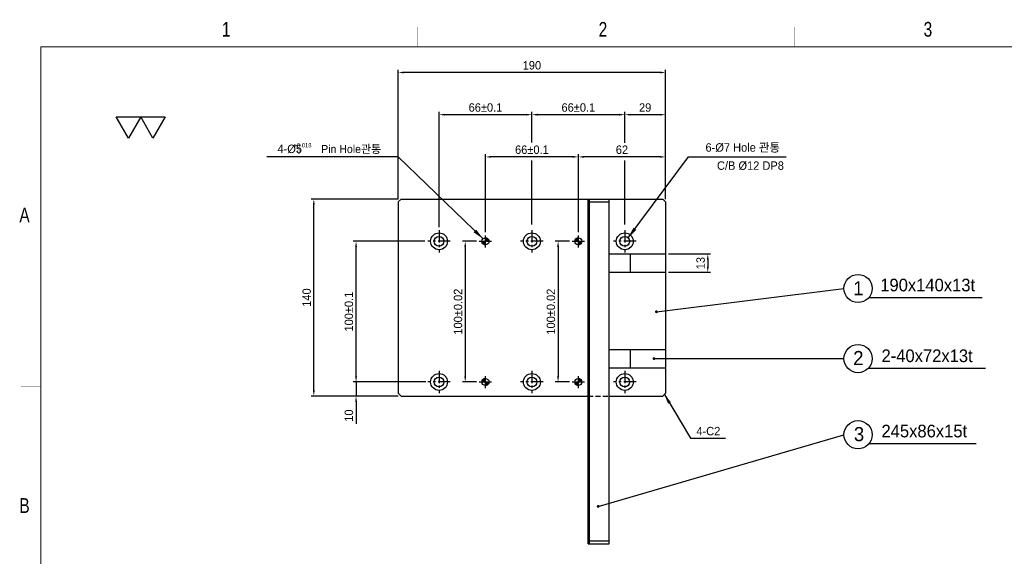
# Model space of a CAD drawing. Extents: x 2119 to 3465, y 864 to 1809.
# Tile 2 of 4: x 2119 to 2819, y 1428 to 1809. Entities that reach past the tile are written whole.
import ezdxf
from ezdxf.enums import TextEntityAlignment as Align

# ---------------------------------------------------------------- set-up
doc = ezdxf.new("R2010")
doc.units = 0
doc.header["$LTSCALE"] = 7
doc.header["$MEASUREMENT"] = 0
doc.linetypes.add('CENTER', pattern=[2, 1.25, -0.25, 0.25, -0.25])
doc.linetypes.add('DASHED', pattern=[0.75, 0.5, -0.25])
doc.layers.get('0').update_dxf_attribs({"linetype": 'CONTINUOUS'})
doc.layers.get('DEFPOINTS').update_dxf_attribs({"linetype": 'CONTINUOUS'})
for name, color, linetype in [('3', 4, 'CONTINUOUS'), ('CEN', 3, 'CENTER'), ('DIM', 4, 'CONTINUOUS'), ('DIMENSION', 4, 'CONTINUOUS'), ('HATCHLINE', 1, 'CONTINUOUS'), ('HID', 5, 'DASHED')]:
    doc.layers.add(name, color=color, linetype=linetype)
doc.styles.get("Standard").update_dxf_attribs({"font": 'Gulim.ttf'})
doc.dimstyles.new('A3', dxfattribs={"dimscale": 2, "dimtxt": 3, "dimasz": 2, "dimexe": 1, "dimexo": 1, "dimgap": 1, "dimtad": 1, "dimdec": 4, "dimdsep": 46, "dimtxsty": 'Standard', "dimcen": 2.5, "dimclrd": 4, "dimclre": 4, "dimclrt": 9, "dimazin": 2, "dimtfac": 1, "dimtdec": 4, "dimtmove": 0, "dimatfit": 3, "dimfxl": 0, "dimtolj": 1, "dimarcsym": 0})

# ---------------------------------------------------------------- blocks, each defined once
blk = doc.blocks.new('A3-DJ')
at = {"const_width": 0.2}
for points in [[(30, 269), (410, 269)], [(30, 269), (30, 10)]]:
    blk.add_lwpolyline(points, dxfattribs=at)
at = {"layer": '3', "const_width": 0.05}
for points in [[(106.5, 273), (106.5, 269)], [(183, 273), (183, 269)], [(26, 200), (30, 200)]]:
    blk.add_lwpolyline(points, dxfattribs=at)
at = {"layer": '3', "width": 0.8}
for s, p in [('1', (67.68, 272.54)), ('2', (144.18, 272.54)), ('3', (210.18, 272.54)), ('A', (26.72, 234.81)), ('B', (26.72, 175.81))]:
    blk.add_text(s, height=3, dxfattribs=at).set_placement(p, align=Align.MIDDLE)
blk = doc.blocks.new('A$C35ED56C0')
at = {"layer": 'DIM'}
for points in [[(0, 13.51), (15.6, 13.51), (7.8, 0)], [(15.6, 13.51), (31.2, 13.51), (23.4, 0)]]:
    blk.add_lwpolyline(points, close=True, dxfattribs=at)
blk = doc.blocks.new('*D80')
at = {"layer": 'DEFPOINTS', "color": 0}
for p in [(2388.44, 1771.86), (2388.44, 1679.86), (2578.44, 1679.86)]:
    blk.add_point(p, dxfattribs=at)
at = {"layer": 'DIMENSION', "color": 4, "lineweight": -2}
for p, q in [((2388.44, 1681.86), (2388.44, 1773.86)), ((2574.44, 1771.86), (2392.44, 1771.86)), ((2578.44, 1681.86), (2578.44, 1773.86))]:
    blk.add_line(p, q, dxfattribs=at)
at = {"layer": 'DIMENSION', "color": 4}
for points in [[(2392.44, 1772.52), (2392.44, 1771.19), (2388.44, 1771.86)], [(2574.44, 1772.52), (2574.44, 1771.19), (2578.44, 1771.86)]]:
    blk.add_solid(points, dxfattribs=at)
at = {"layer": 'DIMENSION', "color": 9, "insert": (2483.44, 1776.94), "char_height": 6, "attachment_point": 5}
blk.add_mtext('\\A1;190', dxfattribs=at)
blk = doc.blocks.new('*D81')
at = {"layer": 'DEFPOINTS', "color": 0}
for p in [(2417.44, 1741.86), (2417.44, 1659.86), (2483.44, 1659.86)]:
    blk.add_point(p, dxfattribs=at)
at = {"layer": 'DIMENSION', "color": 4, "lineweight": -2}
for p, q in [((2417.44, 1661.86), (2417.44, 1743.86)), ((2479.44, 1741.86), (2421.44, 1741.86))]:
    blk.add_line(p, q, dxfattribs=at)
at = {"layer": 'DIMENSION', "color": 4}
for points in [[(2421.44, 1742.52), (2421.44, 1741.19), (2417.44, 1741.86)], [(2479.44, 1742.52), (2479.44, 1741.19), (2483.44, 1741.86)]]:
    blk.add_solid(points, dxfattribs=at)
at = {"layer": 'DIMENSION', "color": 9, "insert": (2450.44, 1746.94), "char_height": 6, "attachment_point": 5}
blk.add_mtext('\\A1;66±0.1', dxfattribs=at)
blk = doc.blocks.new('*D82')
at = {"layer": 'DEFPOINTS', "color": 0}
for p in [(2483.44, 1741.86), (2483.44, 1720.1), (2549.44, 1659.86)]:
    blk.add_point(p, dxfattribs=at)
at = {"layer": 'DIMENSION', "color": 4, "lineweight": -2}
for p, q in [((2483.44, 1722.1), (2483.44, 1743.86)), ((2545.44, 1741.86), (2487.44, 1741.86))]:
    blk.add_line(p, q, dxfattribs=at)
at = {"layer": 'DIMENSION', "color": 4}
for points in [[(2487.44, 1742.52), (2487.44, 1741.19), (2483.44, 1741.86)], [(2545.44, 1742.52), (2545.44, 1741.19), (2549.44, 1741.86)]]:
    blk.add_solid(points, dxfattribs=at)
at = {"layer": 'DIMENSION', "color": 9, "insert": (2516.44, 1746.94), "char_height": 6, "attachment_point": 5}
blk.add_mtext('\\A1;66±0.1', dxfattribs=at)
blk = doc.blocks.new('*D83')
at = {"layer": 'DEFPOINTS', "color": 0}
for p in [(2549.44, 1741.86), (2549.44, 1719.79), (2578.44, 1679.86)]:
    blk.add_point(p, dxfattribs=at)
at = {"layer": 'DIMENSION', "color": 4, "lineweight": -2}
for p, q in [((2549.44, 1721.79), (2549.44, 1743.86)), ((2578.44, 1681.86), (2578.44, 1743.86)), ((2574.44, 1741.86), (2553.44, 1741.86))]:
    blk.add_line(p, q, dxfattribs=at)
at = {"layer": 'DIMENSION', "color": 4}
for points in [[(2553.44, 1742.52), (2553.44, 1741.19), (2549.44, 1741.86)], [(2574.44, 1742.52), (2574.44, 1741.19), (2578.44, 1741.86)]]:
    blk.add_solid(points, dxfattribs=at)
at = {"layer": 'DIMENSION', "color": 9, "insert": (2563.94, 1746.93), "char_height": 6, "attachment_point": 5}
blk.add_mtext('\\A1;29', dxfattribs=at)
blk = doc.blocks.new('*D84')
at = {"layer": 'DEFPOINTS', "color": 0}
for p in [(2450.44, 1711.86), (2450.44, 1656.36), (2516.44, 1656.36)]:
    blk.add_point(p, dxfattribs=at)
at = {"layer": 'DIMENSION', "color": 4, "lineweight": -2}
for p, q in [((2450.44, 1658.36), (2450.44, 1713.86)), ((2512.44, 1711.86), (2454.44, 1711.86))]:
    blk.add_line(p, q, dxfattribs=at)
at = {"layer": 'DIMENSION', "color": 4}
for points in [[(2454.44, 1712.52), (2454.44, 1711.19), (2450.44, 1711.86)], [(2512.44, 1712.52), (2512.44, 1711.19), (2516.44, 1711.86)]]:
    blk.add_solid(points, dxfattribs=at)
at = {"layer": 'DIMENSION', "color": 9, "insert": (2483.44, 1716.94), "char_height": 6, "attachment_point": 5}
blk.add_mtext('\\A1;66±0.1', dxfattribs=at)
blk = doc.blocks.new('*D85')
at = {"layer": 'DEFPOINTS', "color": 0}
for p in [(2578.44, 1642.86), (2578.44, 1629.86), (2608.44, 1629.86)]:
    blk.add_point(p, dxfattribs=at)
at = {"layer": 'DIMENSION', "color": 4, "lineweight": -2}
for p, q in [((2580.44, 1642.86), (2610.44, 1642.86)), ((2608.44, 1638.86), (2608.44, 1633.86)), ((2580.44, 1629.86), (2610.44, 1629.86))]:
    blk.add_line(p, q, dxfattribs=at)
at = {"layer": 'DIMENSION', "color": 4}
for points in [[(2607.77, 1638.86), (2609.11, 1638.86), (2608.44, 1642.86)], [(2607.77, 1633.86), (2609.11, 1633.86), (2608.44, 1629.86)]]:
    blk.add_solid(points, dxfattribs=at)
at = {"layer": 'DIMENSION', "color": 9, "insert": (2603.36, 1636.36), "char_height": 6, "attachment_point": 5, "rotation": 90}
blk.add_mtext('\\A1;13', dxfattribs=at)
blk = doc.blocks.new('*X36')
at = {"color": 0}
for p, q in [((294.87, 347.02), (297.3, 349.45)), ((294.87, 347.2), (297.13, 349.45)), ((294.87, 347.38), (296.95, 349.45)), ((294.87, 347.55), (296.77, 349.45)), ((294.87, 347.73), (296.6, 349.45)), ((294.87, 347.91), (296.42, 349.45)), ((294.87, 348.08), (296.24, 349.45)), ((294.87, 348.26), (296.07, 349.45)), ((294.87, 348.44), (295.89, 349.45)), ((294.87, 348.61), (295.71, 349.45)), ((294.87, 348.79), (295.54, 349.45)), ((294.87, 348.97), (295.36, 349.45)), ((294.87, 349.14), (295.18, 349.45)), ((294.87, 349.32), (295.01, 349.45)), ((294.98, 346.95), (297.37, 349.34)), ((295.18, 346.97), (297.36, 349.15)), ((295.39, 347.01), (297.32, 348.94)), ((295.63, 347.07), (297.26, 348.7)), ((295.91, 347.18), (297.15, 348.41)), ((296.34, 347.43), (296.9, 347.99))]:
    blk.add_line(p, q, dxfattribs=at)
blk = doc.blocks.new('*X35')
at = {"color": 0}
for p, q in [((292.37, 349.47), (294.85, 351.95)), ((292.38, 349.66), (294.67, 351.94)), ((292.41, 349.86), (294.47, 351.92)), ((292.45, 350.08), (294.24, 351.87)), ((292.53, 349.45), (294.87, 351.8)), ((292.54, 350.34), (293.98, 351.79)), ((292.69, 350.68), (293.65, 351.63)), ((292.71, 349.45), (294.87, 351.62)), ((292.88, 349.45), (294.87, 351.44)), ((293.06, 349.45), (294.87, 351.27)), ((293.24, 349.45), (294.87, 351.09)), ((293.41, 349.45), (294.87, 350.91)), ((293.59, 349.45), (294.87, 350.73)), ((293.77, 349.45), (294.87, 350.56)), ((293.94, 349.45), (294.87, 350.38)), ((294.12, 349.45), (294.87, 350.2)), ((294.3, 349.45), (294.87, 350.03)), ((294.47, 349.45), (294.87, 349.85)), ((294.65, 349.45), (294.87, 349.67)), ((294.83, 349.45), (294.87, 349.5))]:
    blk.add_line(p, q, dxfattribs=at)
blk = doc.blocks.new('*D86')
at = {"layer": 'DEFPOINTS', "color": 0}
for p in [(2516.44, 1711.86), (2578.44, 1679.86), (2516.44, 1656.36)]:
    blk.add_point(p, dxfattribs=at)
at = {"layer": 'DIMENSION', "color": 4, "lineweight": -2}
for p, q in [((2516.44, 1658.36), (2516.44, 1713.86)), ((2574.44, 1711.86), (2520.44, 1711.86)), ((2578.44, 1681.86), (2578.44, 1713.86))]:
    blk.add_line(p, q, dxfattribs=at)
at = {"layer": 'DIMENSION', "color": 4}
for points in [[(2520.44, 1712.52), (2520.44, 1711.19), (2516.44, 1711.86)], [(2574.44, 1712.52), (2574.44, 1711.19), (2578.44, 1711.86)]]:
    blk.add_solid(points, dxfattribs=at)
at = {"layer": 'DIMENSION', "color": 9, "insert": (2547.44, 1716.93), "char_height": 6, "attachment_point": 5}
blk.add_mtext('\\A1;62', dxfattribs=at)
blk = doc.blocks.new('*D87')
at = {"layer": 'DEFPOINTS', "color": 0}
for p in [(2358.44, 1551.86), (2410.14, 1551.86), (2390.44, 1541.86)]:
    blk.add_point(p, dxfattribs=at)
at = {"layer": 'DIMENSION', "color": 4, "lineweight": -2}
for p, q in [((2358.44, 1555.86), (2358.44, 1559.86)), ((2408.14, 1551.86), (2356.44, 1551.86)), ((2358.44, 1551.86), (2358.44, 1541.86)), ((2388.44, 1541.86), (2356.44, 1541.86)), ((2358.44, 1537.86), (2358.44, 1522.11))]:
    blk.add_line(p, q, dxfattribs=at)
at = {"layer": 'DIMENSION', "color": 4}
for points in [[(2357.77, 1555.86), (2359.11, 1555.86), (2358.44, 1551.86)], [(2357.77, 1537.86), (2359.11, 1537.86), (2358.44, 1541.86)]]:
    blk.add_solid(points, dxfattribs=at)
at = {"layer": 'DIMENSION', "color": 9, "insert": (2353.36, 1527.98), "char_height": 6, "attachment_point": 5, "rotation": 90}
blk.add_mtext('\\A1;10', dxfattribs=at)
blk = doc.blocks.new('*D88')
at = {"layer": 'DEFPOINTS', "color": 0}
for p in [(2328.44, 1681.86), (2390.44, 1681.86), (2390.44, 1541.86)]:
    blk.add_point(p, dxfattribs=at)
at = {"layer": 'DIMENSION', "color": 4, "lineweight": -2}
for p, q in [((2388.44, 1681.86), (2326.44, 1681.86)), ((2328.44, 1545.86), (2328.44, 1677.86)), ((2388.44, 1541.86), (2326.44, 1541.86))]:
    blk.add_line(p, q, dxfattribs=at)
at = {"layer": 'DIMENSION', "color": 4}
for points in [[(2327.77, 1677.86), (2329.11, 1677.86), (2328.44, 1681.86)], [(2327.77, 1545.86), (2329.11, 1545.86), (2328.44, 1541.86)]]:
    blk.add_solid(points, dxfattribs=at)
at = {"layer": 'DIMENSION', "color": 9, "insert": (2323.36, 1611.86), "char_height": 6, "attachment_point": 5, "rotation": 90}
blk.add_mtext('\\A1;140', dxfattribs=at)
blk = doc.blocks.new('*D56')
at = {"layer": 'DEFPOINTS', "color": 0}
for p in [(2512.04, 1651.86), (2502.04, 1551.86), (2512.04, 1551.86)]:
    blk.add_point(p, dxfattribs=at)
at = {"layer": 'DIMENSION', "color": 4, "lineweight": -2}
for p, q in [((2510.04, 1651.86), (2500.04, 1651.86)), ((2502.04, 1647.86), (2502.04, 1555.86)), ((2510.04, 1551.86), (2500.04, 1551.86))]:
    blk.add_line(p, q, dxfattribs=at)
at = {"layer": 'DIMENSION', "color": 4}
for points in [[(2501.37, 1647.86), (2502.71, 1647.86), (2502.04, 1651.86)], [(2501.37, 1555.86), (2502.71, 1555.86), (2502.04, 1551.86)]]:
    blk.add_solid(points, dxfattribs=at)
at = {"layer": 'DIMENSION', "color": 9, "insert": (2496.96, 1601.86), "char_height": 6, "attachment_point": 5, "rotation": 90}
blk.add_mtext('\\A1;100±0.02', dxfattribs=at)
blk = doc.blocks.new('*D57')
at = {"layer": 'DEFPOINTS', "color": 0}
for p in [(2358.44, 1651.86), (2409.44, 1651.86), (2409.44, 1551.86)]:
    blk.add_point(p, dxfattribs=at)
at = {"layer": 'DIMENSION', "color": 4, "lineweight": -2}
for p, q in [((2407.44, 1651.86), (2356.44, 1651.86)), ((2358.44, 1555.86), (2358.44, 1647.86)), ((2407.44, 1551.86), (2356.44, 1551.86))]:
    blk.add_line(p, q, dxfattribs=at)
at = {"layer": 'DIMENSION', "color": 4}
for points in [[(2357.77, 1647.86), (2359.11, 1647.86), (2358.44, 1651.86)], [(2357.77, 1555.86), (2359.11, 1555.86), (2358.44, 1551.86)]]:
    blk.add_solid(points, dxfattribs=at)
at = {"layer": 'DIMENSION', "color": 9, "insert": (2353.36, 1601.86), "char_height": 6, "attachment_point": 5, "rotation": 90}
blk.add_mtext('\\A1;100±0.1', dxfattribs=at)
blk = doc.blocks.new('*D58')
at = {"layer": 'DEFPOINTS', "color": 0}
for p in [(2446.04, 1651.86), (2436.04, 1551.86), (2446.04, 1551.86)]:
    blk.add_point(p, dxfattribs=at)
at = {"layer": 'DIMENSION', "color": 4, "lineweight": -2}
for p, q in [((2444.04, 1651.86), (2434.04, 1651.86)), ((2436.04, 1647.86), (2436.04, 1555.86)), ((2444.04, 1551.86), (2434.04, 1551.86))]:
    blk.add_line(p, q, dxfattribs=at)
at = {"layer": 'DIMENSION', "color": 4}
for points in [[(2435.37, 1647.86), (2436.71, 1647.86), (2436.04, 1651.86)], [(2435.37, 1555.86), (2436.71, 1555.86), (2436.04, 1551.86)]]:
    blk.add_solid(points, dxfattribs=at)
at = {"layer": 'DIMENSION', "color": 9, "insert": (2430.96, 1601.86), "char_height": 6, "attachment_point": 5, "rotation": 90}
blk.add_mtext('\\A1;100±0.02', dxfattribs=at)

msp = doc.modelspace()

# ---------------------------------------------------------------- linework, layer by layer
for p, q in [((2390.44019, 1681.85738), (2388.44019, 1679.85738)), ((2388.44019, 1679.85738), (2388.44019, 1543.85738)), ((2390.44019, 1681.85738), (2576.44019, 1681.85738)), ((2523.44019, 1436.85738), (2523.44019, 1681.85738)), ((2524.44019, 1436.85738), (2524.44019, 1681.85738)), ((2524.44019, 1679.85738), (2538.44019, 1679.85738)), ((2538.44019, 1436.85738), (2538.44019, 1681.85738)), ((2576.44019, 1681.85738), (2578.44019, 1679.85738)), ((2578.44019, 1679.85738), (2578.44019, 1543.85738)), ((2538.44019, 1642.85738), (2578.44019, 1642.85738)), ((2553.44019, 1629.85738), (2553.44019, 1642.85738)), ((2538.44019, 1629.85738), (2578.44019, 1629.85738)), ((2538.44019, 1574.85738), (2578.44019, 1574.85738)), ((2553.44019, 1561.85738), (2553.44019, 1574.85738)), ((2538.44019, 1561.85738), (2578.44019, 1561.85738)), ((2390.44019, 1541.85738), (2388.44019, 1543.85738)), ((2390.44019, 1541.85738), (2523.44019, 1541.85738)), ((2538.44019, 1541.85738), (2576.44019, 1541.85738)), ((2578.44019, 1543.85738), (2576.44019, 1541.85738)), ((2523.44019, 1436.85738), (2538.44019, 1436.85738)), ((2524.44019, 1438.85738), (2538.44019, 1438.85738))]:
    msp.add_line(p, q)
for centre, radius in [((2417.44019, 1651.85738), 6), ((2417.44019, 1651.85738), 3.5), ((2450.44019, 1651.85738), 2.5), ((2483.44019, 1651.85738), 6), ((2483.44019, 1651.85738), 3.5), ((2516.44019, 1651.85738), 2.5), ((2549.44019, 1651.85738), 6), ((2549.44019, 1651.85738), 3.5), ((2417.44019, 1551.85738), 6), ((2417.44019, 1551.85738), 3.5), ((2450.44019, 1551.85738), 2.5), ((2483.44019, 1551.85738), 6), ((2483.44019, 1551.85738), 3.5), ((2516.44019, 1551.85738), 2.5), ((2549.44019, 1551.85738), 6), ((2549.44019, 1551.85738), 3.5)]:
    msp.add_circle(centre, radius)
at = {"layer": 'CEN', "linetype": 'CENTER'}
for p, q in [((2417.44019, 1659.85738), (2417.44019, 1643.85738)), ((2483.44019, 1659.85738), (2483.44019, 1643.85738)), ((2549.44019, 1659.85738), (2549.44019, 1643.85738)), ((2425.44019, 1651.85738), (2409.44019, 1651.85738)), ((2450.44019, 1647.35738), (2450.44019, 1656.35738)), ((2491.44019, 1651.85738), (2475.44019, 1651.85738)), ((2516.44019, 1647.35738), (2516.44019, 1656.35738)), ((2557.44019, 1651.85738), (2541.44019, 1651.85738)), ((2417.44019, 1559.85738), (2417.44019, 1543.85738)), ((2450.44019, 1547.35738), (2450.44019, 1556.35738)), ((2483.44019, 1559.85738), (2483.44019, 1543.85738)), ((2516.44019, 1547.35738), (2516.44019, 1556.35738)), ((2549.44019, 1559.85738), (2549.44019, 1543.85738)), ((2425.44019, 1551.85738), (2409.44019, 1551.85738)), ((2491.44019, 1551.85738), (2475.44019, 1551.85738)), ((2557.44019, 1551.85738), (2541.44019, 1551.85738))]:
    msp.add_line(p, q, dxfattribs=at)
at = {"layer": 'CEN'}
for p, q in [((2446.04109, 1651.85738), (2454.94019, 1651.85738)), ((2512.04109, 1651.85738), (2520.94019, 1651.85738)), ((2446.04109, 1551.85738), (2454.94019, 1551.85738)), ((2512.04109, 1551.85738), (2520.94019, 1551.85738))]:
    msp.add_line(p, q, dxfattribs=at)
at = {"layer": 'DIMENSION'}
for p, q in [((2483.44019, 1663.85738), (2483.44019, 1709.34582)), ((2549.44019, 1663.85738), (2549.44019, 1709.34582)), ((2723.02293, 1612.02306), (2803.47124, 1612.02306)), ((2722.62833, 1561.72706), (2805.75487, 1561.72706)), ((2723.13862, 1508.22866), (2799.19564, 1508.22866))]:
    msp.add_line(p, q, dxfattribs=at)
for centre in [(2715.2618, 1618.329), (2715.2618, 1568.48977), (2715.2618, 1514.38947)]:
    msp.add_circle(centre, 10, dxfattribs=at)
at = {"layer": 'HID'}
msp.add_line((2523.44019, 1541.85738), (2538.44019, 1541.85738), dxfattribs=at)

# ---------------------------------------------------------------- block references
at = {"xscale": 3.5, "yscale": 3.5, "zscale": 3.5}
msp.add_blockref('A3-DJ', (2029.29305, 848.6998), dxfattribs=at)
at = {"layer": 'DIMENSION', "xscale": 1.119999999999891, "yscale": 1.120000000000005, "zscale": 1.12}
msp.add_blockref('A$C35ED56C0', (2187.91061, 1725.188), dxfattribs=at)
at = {"layer": 'HATCHLINE', "xscale": -1}
for name in ['*X36', '*X35']:
    msp.add_blockref(name, (2745.31353, 1302.40501), dxfattribs=at)
at = {"layer": 'HATCHLINE'}
for name in ['*X35', '*X36']:
    msp.add_blockref(name, (2221.56686, 1302.40501), dxfattribs=at)
at = {"layer": 'HATCHLINE', "rotation": 180}
for name in ['*X36', '*X35']:
    msp.add_blockref(name, (2745.31353, 1901.30974), dxfattribs=at)
at = {"layer": 'HATCHLINE', "xscale": -1, "rotation": 180}
for name in ['*X36', '*X35']:
    msp.add_blockref(name, (2221.56686, 1901.30974), dxfattribs=at)

# ---------------------------------------------------------------- texts
at = {"layer": 'DIMENSION', "color": 9}
for s, p in [('+0.018', (2313.98188, 1718.63149)), ('0', (2316.66888, 1714.22649))]:
    msp.add_text(s, height=3, dxfattribs=at).set_placement(p)
at = {"layer": 'DIMENSION'}
for s, p in [('1', (2711.82809, 1613.48866)), ('2', (2711.82709, 1563.91044)), ('3', (2712.30209, 1509.81015))]:
    msp.add_text(s, height=10, dxfattribs=at).set_placement(p)
at = {"layer": 'DIMENSION', "color": 9}
for s, insert, char_height, attachment_point in [('\\A1;6-%%c7 Hole 관통', (2606.81489, 1718.2459), 6, 4), ('4-%%C5{\\H0.4762x;   \\H2x;     Pin Hole관통}', (2376.28805, 1717.28967), 6, 6), ('C/B %%C12 DP8', (2615.00424, 1705.56711), 6, 4), ('{\\C9;190x140x13t}', (2731.03453, 1620.72898), 9, 4), ('2-40x72x13t', (2731.92839, 1570.43299), 9, 4), ('4-C2', (2600.33628, 1516.89503), 6, 4), ('245x86x15t', (2731.91494, 1516.93458), 9, 4)]:
    msp.add_mtext(s, dxfattribs=dict(at, insert=insert, char_height=char_height, attachment_point=attachment_point))

# ---------------------------------------------------------------- dimensions: what is measured, and where the dimension line sits
at = {"layer": 'DIMENSION'}
for base, p1, p2, angle, picture, middle in [((2388.44019, 1771.85738), (2578.44019, 1679.85738), (2388.44019, 1679.85738), 180, '*D80', (2483.44019, 1776.94126)), ((2549.44019, 1741.85738), (2578.44019, 1679.85738), (2549.44019, 1719.793), 180, '*D83', (2563.94019, 1746.93328)), ((2516.44019, 1711.85738), (2578.44019, 1679.85738), (2516.44019, 1656.35738), 180, '*D86', (2547.44019, 1716.93328)), ((2328.44019, 1681.85738), (2390.44019, 1541.85738), (2390.44019, 1681.85738), 90, '*D88', (2323.3563, 1611.85738)), ((2608.44019, 1629.85738), (2578.44019, 1642.85738), (2578.44019, 1629.85738), 90, '*D85', (2603.3563, 1636.35738))]:
    dim = msp.add_linear_dim(base=base, p1=p1, p2=p2, angle=angle, dimstyle='A3', dxfattribs=at)
    dim.commit()
    dim.dimension.update_dxf_attribs({"geometry": picture, "text_midpoint": middle})
for base, p1, p2, angle, override, picture, middle in [((2417.44019, 1741.85738), (2483.44019, 1659.85738), (2417.44019, 1659.85738), 180, {"dimscale": 2, "dimtxt": 3, "dimtxsty": 'Standard', "dimse1": 1, "dimclrt": 9, "dimtol": 1, "dimtp": 0.1, "dimtm": 0.1}, '*D81', (2450.44019, 1746.94126)), ((2483.44019, 1741.85738), (2549.44019, 1659.85738), (2483.44019, 1720.096), 180, {"dimscale": 2, "dimtxt": 3, "dimtxsty": 'Standard', "dimse1": 1, "dimclrt": 9, "dimtol": 1, "dimtp": 0.1, "dimtm": 0.1}, '*D82', (2516.44019, 1746.94126)), ((2450.44019, 1711.85738), (2516.44019, 1656.35738), (2450.44019, 1656.35738), 180, {"dimscale": 2, "dimtxt": 3, "dimtxsty": 'Standard', "dimse1": 1, "dimclrt": 9, "dimtol": 1, "dimtp": 0.1, "dimtm": 0.1}, '*D84', (2483.44019, 1716.94126)), ((2358.44019, 1651.85738), (2409.44019, 1551.85738), (2409.44019, 1651.85738), 270, {"dimscale": 2, "dimtxt": 3, "dimgap": 1, "dimtol": 1, "dimlim": 0, "dimtp": 0.1, "dimtm": 0.1}, '*D57', (2353.3563, 1601.85738)), ((2436.04109, 1551.85738), (2446.04109, 1651.85738), (2446.04109, 1551.85738), 90, {"dimscale": 2, "dimtxt": 3, "dimtxsty": 'Standard', "dimse1": 0, "dimclrt": 9, "dimtol": 1, "dimtp": 0.02, "dimtm": 0.02}, '*D58', (2430.9572, 1601.85738)), ((2502.04109, 1551.85738), (2512.04109, 1651.85738), (2512.04109, 1551.85738), 90, {"dimscale": 2, "dimtxt": 3, "dimtxsty": 'Standard', "dimse1": 0, "dimclrt": 9, "dimtol": 1, "dimtp": 0.02, "dimtm": 0.02}, '*D56', (2496.9572, 1601.85738)), ((2358.44019, 1551.85738), (2390.44019, 1541.85738), (2410.14447, 1551.85738), 90, {"dimjust": 1}, '*D87', (2353.3563, 1527.98254))]:
    dim = msp.add_linear_dim(base=base, p1=p1, p2=p2, angle=angle, dimstyle='A3', override=override, dxfattribs=at)
    dim.commit()
    dim.dimension.update_dxf_attribs({"geometry": picture, "text_midpoint": middle})

# ---------------------------------------------------------------- leaders
at = {"layer": 'DIMENSION', "annotation_type": 0, "has_hookline": 1}
for points, hookline_direction, text_width in [([(2448.70362, 1653.6558), (2388.28805, 1711.85738), (2380.28805, 1711.85738)], 1, 81.32483), ([(2551.88266, 1654.36423), (2594.81489, 1711.85738), (2602.81489, 1711.85738)], 0, 57.37949)]:
    msp.add_leader(points, dimstyle='A3', override={"dimscale": 4, "dimtxt": 2.5, "dimtxsty": 'Standard', "dimclrt": 9}, dxfattribs=dict(at, hookline_direction=hookline_direction, text_width=text_width))
at = {"layer": 'DIMENSION'}
for points, override in [([(2571.927, 1601.7507), (2705.2618, 1618.329)], {"dimscale": 4, "dimtxt": 2.5, "dimtxsty": 'Standard', "dimclrt": 9, "dimldrblk": 'DOTSMALL'}), ([(2570.17567, 1568.48977), (2705.2618, 1568.48977)], {"dimscale": 4, "dimtxt": 2.5, "dimtxsty": 'Standard', "dimclrt": 9, "dimldrblk": 'DOTSMALL'}), ([(2577.61886, 1543.03604), (2596.21536, 1511.85738), (2620.98123, 1511.85738)], {"dimscale": 3.5, "dimtxt": 2.5, "dimgap": 1, "dimtad": 0, "dimtxsty": 'Standard', "dimclrt": 9}), ([(2530.568, 1463.43), (2705.2618, 1514.38947)], {"dimscale": 4, "dimtxt": 2.5, "dimtxsty": 'Standard', "dimclrt": 9, "dimldrblk": 'DOTSMALL'})]:
    msp.add_leader(points, dimstyle='A3', override=override, dxfattribs=at)

doc.saveas('drawing.dxf')
